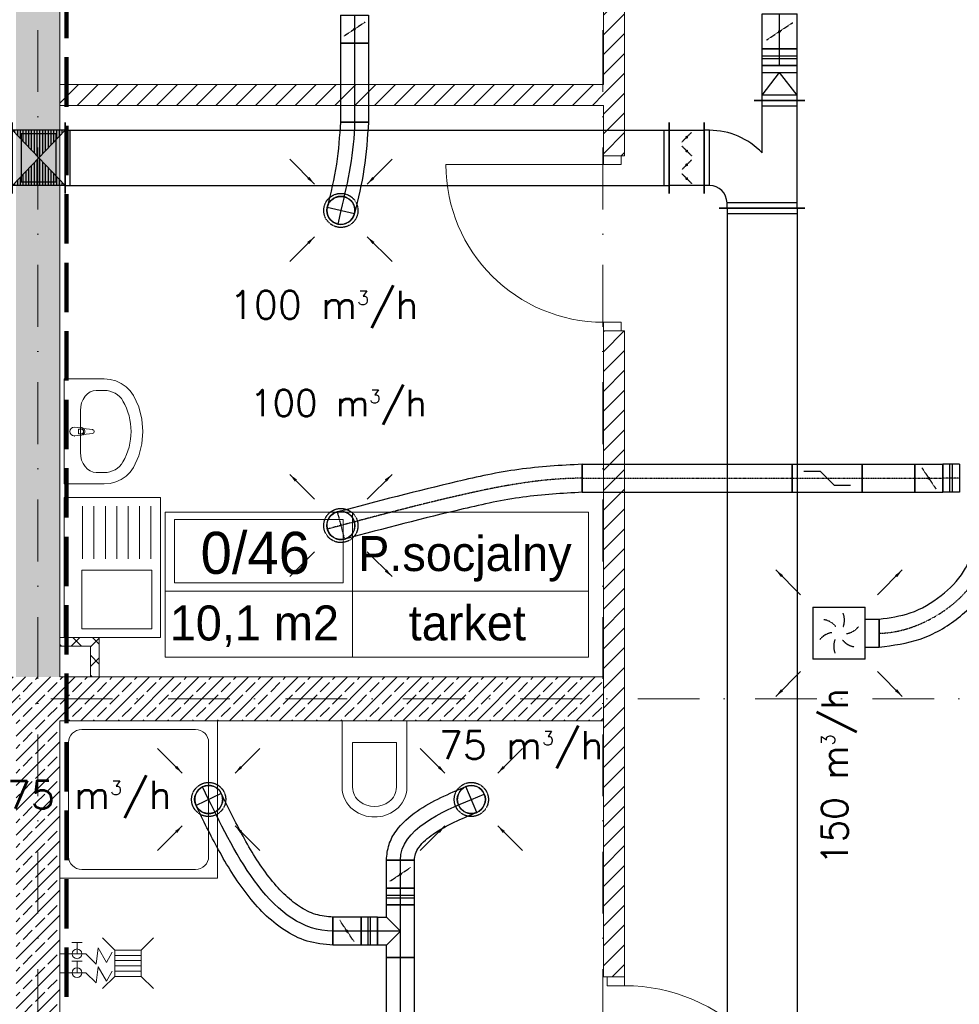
# Model space of a CAD drawing. Header units: millimetres. Extents: x -4612887 to -4536833, y -5457376 to -5415716.
# Tile 82 of 144: x -4575180 to -4569814, y -5443659 to -5438035. Entities that reach past the tile are written whole.
import ezdxf

# ---------------------------------------------------------------- set-up
doc = ezdxf.new("R2010")
doc.units = ezdxf.units.MM
doc.header["$MEASUREMENT"] = 0
for name, pattern in [('DASHDOT', [1, 0.5, -0.25, 0, -0.25]), ('DASHED', [0.75, 0.5, -0.25]), ('Krawędzie ukryte', [391.222223, 282.222223, -109]), ('Kropki i Kreski', [670.277762, 352.777767, -176.388884, 0, -141.111112])]:
    doc.linetypes.add(name, pattern=pattern)
doc.layers.get('0').update_dxf_attribs({"color": 8, "lineweight": 18})
for name, color, linetype, lineweight in [('FLUID-N1', 7, 'Continuous', 30), ('FLUID-N1-150-ARRGR', 7, 'Continuous', 25), ('FLUID-W1', 7, 'Continuous', 30), ('FLUID-W1-160-ARRGR', 7, 'Continuous', 25), ('FLUID-W1B', 7, 'Continuous', 30), ('FLUID-WT1', 7, 'Continuous', 30), ('FLUID-WT1-160-ARRGR', 7, 'Continuous', 25), ('Linia', 8, 'Continuous', 18), ('Osie', 8, 'Continuous', 18), ('Strefy', 8, 'Continuous', 18), ('TECHNOLOGIA', 8, 'Continuous', 18), ('Ściany obudowa', 8, 'Continuous', 18), ('Ściany wewnętrzne', 7, 'Continuous', 18)]:
    doc.layers.add(name, color=color, linetype=linetype, lineweight=lineweight)
for name, color, linetype in [('FLUID-N1-SYM', 7, 'Continuous'), ('FLUID-w1-SYM', 7, 'Continuous'), ('FLUID-W1B-SYM', 7, 'Continuous'), ('FLUID-WT1-SYM', 7, 'Continuous')]:
    doc.layers.add(name, color=color, linetype=linetype)
doc.styles.add('FDBES', font='simplex.shx')
doc.styles.add('GENERATED_STYLE_3', font='txt')
doc.styles.add('GENERATED_STYLE_4', font='txt')
doc.linetypes.add('ZIGZAG', pattern='A,0.0001,-0.2,[131,ltypeshp.shx,S=0.2,R=0,X=-0.2,Y=0],-0.4,[131,ltypeshp.shx,S=0.2,R=180,X=0.2,Y=0],-0.2', length=0.8001)
doc.dimstyles.new('FDBES', dxfattribs={"dimscale": 50, "dimtxt": 4, "dimasz": 2.5, "dimexe": 0.8, "dimexo": 2, "dimgap": 1, "dimtad": 1, "dimdsep": 46, "dimtxsty": 'FDBES', "dimcen": 2.5, "dimclrd": 4, "dimclre": 5, "dimadec": 0, "dimazin": 0, "dimtfac": 1, "dimtmove": 0, "dimatfit": 3, "dimfxl": 1, "dimarcsym": 0})
pattern_1 = [(45, (-4559356.9, -5416807.61), (-56.56854, 56.56854), [])]
pattern_2 = [(45, (-4559356.9, -5416807.61), (-70.71068, 70.71068), []), (45, (-4559392.25, -5416772.26), (-70.71068, 70.71068), [75, -25])]
pattern_3 = [(45, (-4559356.9, -5416807.61), (-56.56854, 56.56854), []), (135, (-4559356.9, -5416807.61), (56.56854, 56.56854), [])]

# ---------------------------------------------------------------- blocks, each defined once
blk = doc.blocks.new('*U665')
at = {"color": 7, "linetype": 'DASHED'}
blk.add_circle((0, 0), 97.5, dxfattribs=at)
at = {"color": 0, "linetype": 'ByBlock', "lineweight": -2}
blk.add_circle((0, 0), 80, dxfattribs=at)
blk = doc.blocks.new('*U664')
at = {"color": 7, "linetype": 'DASHED'}
blk.add_circle((0, 0), 97.5, dxfattribs=at)
at = {"color": 0, "linetype": 'ByBlock', "lineweight": -2}
blk.add_circle((0, 0), 80, dxfattribs=at)
blk = doc.blocks.new('*U655')
at = {"color": 222, "linetype": 'Continuous', "lineweight": -2}
for p, q in [((-1000, -80), (-1000, 80)), ((1000, 80), (1000, -80))]:
    blk.add_line(p, q, dxfattribs=at)
at = {"color": 0, "linetype": 'ByBlock', "lineweight": -2}
for p, q in [((-1000, 80), (1000, 80)), ((-1000, -80), (1000, -80))]:
    blk.add_line(p, q, dxfattribs=at)
at = {"layer": 'FLUID-WT1-SYM', "color": 7, "linetype": 'Continuous'}
blk.add_line((-1000, 0), (1000, 0), dxfattribs=at)
blk = doc.blocks.new('*U663')
at = {"color": 222, "linetype": 'Continuous', "lineweight": -2}
for p, q in [((-80, 130), (80, 130)), ((-150, -80), (-150, 80)), ((150, 80), (150, -80))]:
    blk.add_line(p, q, dxfattribs=at)
at = {"color": 0, "linetype": 'ByBlock', "lineweight": -2}
for p, q in [((-80, 80), (-80, 130)), ((80, 130), (80, 80)), ((-150, 80), (-80, 80)), ((80, 80), (150, 80)), ((-150, -80), (150, -80))]:
    blk.add_line(p, q, dxfattribs=at)
at = {"color": 7, "linetype": 'Continuous'}
for p, q in [((0, 0), (-80, 80)), ((80, 80), (0, 0))]:
    blk.add_line(p, q, dxfattribs=at)
at = {"layer": 'FLUID-WT1-SYM', "color": 7, "linetype": 'Continuous'}
for p, q in [((0, 0), (0, 130)), ((-150, 0), (150, 0))]:
    blk.add_line(p, q, dxfattribs=at)
blk = doc.blocks.new('*U662')
at = {"color": 222, "linetype": 'Continuous', "lineweight": -2}
for p, q in [((-80, -80), (-80, 80)), ((80, 80), (80, -80))]:
    blk.add_line(p, q, dxfattribs=at)
at = {"color": 0, "linetype": 'ByBlock', "lineweight": -2}
for p, q in [((-80, 80), (80, 80)), ((-80, -80), (80, -80))]:
    blk.add_line(p, q, dxfattribs=at)
at = {"color": 7, "linetype": 'DASHED'}
blk.add_line((-40, 60), (40, -60), dxfattribs=at)
at = {"color": 7, "linetype": 'Continuous'}
blk.add_lwpolyline([(-4, 0, 8, 8, 1), (4, 0, 8, 8, 1)], format="xyseb", close=True, dxfattribs=at)
at = {"layer": 'FLUID-WT1-SYM', "color": 7, "linetype": 'Continuous'}
blk.add_line((-80, 0), (80, 0), dxfattribs=at)
blk = doc.blocks.new('*U661')
at = {"color": 222, "linetype": 'Continuous', "lineweight": -2}
for p, q in [((-47.5, -80), (-47.5, 80)), ((47.5, 80), (47.5, -80))]:
    blk.add_line(p, q, dxfattribs=at)
at = {"color": 0, "linetype": 'ByBlock', "lineweight": -2}
for p, q in [((-47.5, 80), (47.5, 80)), ((-47.5, -80), (47.5, -80))]:
    blk.add_line(p, q, dxfattribs=at)
at = {"color": 7, "linetype": 'Continuous'}
for p, q in [((-7.5, 80), (-7.5, -80)), ((7.5, 80), (7.5, -80))]:
    blk.add_line(p, q, dxfattribs=at)
at = {"layer": 'FLUID-WT1-SYM', "color": 7, "linetype": 'Continuous'}
blk.add_line((-47.5, 0), (47.5, 0), dxfattribs=at)
blk = doc.blocks.new('*U660')
at = {"color": 222, "linetype": 'Continuous', "lineweight": -2}
for p, q in [((-80, -80), (-80, 80)), ((80, 80), (80, -80))]:
    blk.add_line(p, q, dxfattribs=at)
at = {"color": 0, "linetype": 'ByBlock', "lineweight": -2}
for p, q in [((-80, 80), (80, 80)), ((-80, -80), (80, -80))]:
    blk.add_line(p, q, dxfattribs=at)
at = {"color": 7, "linetype": 'DASHED'}
blk.add_line((-40, 60), (40, -60), dxfattribs=at)
at = {"color": 7, "linetype": 'Continuous'}
blk.add_lwpolyline([(-4, 0, 8, 8, 1), (4, 0, 8, 8, 1)], format="xyseb", close=True, dxfattribs=at)
at = {"layer": 'FLUID-WT1-SYM', "color": 7, "linetype": 'Continuous'}
blk.add_line((-80, 0), (80, 0), dxfattribs=at)
blk = doc.blocks.new('*U659')
at = {"color": 222, "linetype": 'Continuous', "lineweight": -2}
for p, q in [((-47.5, -80), (-47.5, 80)), ((47.5, 80), (47.5, -80))]:
    blk.add_line(p, q, dxfattribs=at)
at = {"color": 0, "linetype": 'ByBlock', "lineweight": -2}
for p, q in [((-47.5, 80), (47.5, 80)), ((-47.5, -80), (47.5, -80))]:
    blk.add_line(p, q, dxfattribs=at)
at = {"color": 7, "linetype": 'Continuous'}
for p, q in [((-7.5, 80), (-7.5, -80)), ((7.5, 80), (7.5, -80))]:
    blk.add_line(p, q, dxfattribs=at)
at = {"layer": 'FLUID-WT1-SYM', "color": 7, "linetype": 'Continuous'}
blk.add_line((-47.5, 0), (47.5, 0), dxfattribs=at)
blk = doc.blocks.new('*U658')
at = {"color": 222, "linetype": 'Continuous', "lineweight": -2}
blk.add_line((-325, -347), (-485, -347), dxfattribs=at)
at = {"color": 7, "linetype": 'DASHED', "lineweight": -2}
blk.add_arc((0, 0), 80, 112.6767, 292.6767, dxfattribs=at)
at = {"color": 0, "linetype": 'ByBlock', "lineweight": -2}
blk.add_arc((0, 0), 80, 292.6767, 112.6767, dxfattribs=at)
at = {"color": 222, "linetype": 'ZIGZAG', "lineweight": -2, "ltscale": 50}
for points in [[(-485, -347), (-469.9, -257.6), (-430.1, -181.2), (-309.6, -66.8), (-30.8, 73.8)], [(-325, -347), (-318.8, -310.1), (-299.5, -273.7), (-218.4, -198.3), (30.8, -73.8)]]:
    blk.add_spline(points, degree=3, dxfattribs=at)
at = {"layer": 'FLUID-WT1-SYM', "color": 7, "linetype": 'Continuous'}
for p, q in [((30.8, -73.8), (-30.8, 73.8)), ((0, 0), (73.8, 30.8))]:
    blk.add_line(p, q, dxfattribs=at)
at = {"layer": 'FLUID-WT1-SYM', "color": 7, "linetype": 'Continuous', "start_tangent": (0, 1), "end_tangent": (0.922695, 0.385532)}
blk.add_spline([(-405, -347), (0, 0)], degree=3, dxfattribs=at)
blk = doc.blocks.new('*U657')
at = {"color": 222, "linetype": 'Continuous', "lineweight": -2}
blk.add_line((710, -672), (710, -832), dxfattribs=at)
at = {"color": 0, "linetype": 'ByBlock', "lineweight": -2}
blk.add_arc((0, 0), 80, 25.9069, 205.9069, dxfattribs=at)
at = {"color": 7, "linetype": 'DASHED', "lineweight": -2}
blk.add_arc((0, 0), 80, 205.9069, 25.9069, dxfattribs=at)
at = {"color": 222, "linetype": 'ZIGZAG', "lineweight": -2, "ltscale": 50}
for points in [[(710, -672), (611.4, -656.3), (518.5, -611.1), (429.5, -538.6), (345.5, -443.3), (196.1, -209.8), (72, 35)], [(710, -832), (562, -808.5), (431.1, -745.1), (317.6, -653), (219, -541.3), (55.9, -286.8), (-72, -35)]]:
    blk.add_spline(points, degree=3, dxfattribs=at)
at = {"layer": 'FLUID-WT1-SYM', "color": 7, "linetype": 'Continuous'}
for p, q in [((0, 0), (-35, 72)), ((72, 35), (-72, -35))]:
    blk.add_line(p, q, dxfattribs=at)
at = {"layer": 'FLUID-WT1-SYM', "color": 7, "linetype": 'Continuous', "start_tangent": (-1, 0), "end_tangent": (-0.436911, 0.899505)}
blk.add_spline([(710, -752), (0, 0)], degree=3, dxfattribs=at)
blk = doc.blocks.new('*U852')
at = {"color": 7, "linetype": 'DASHED'}
blk.add_circle((0, 0), 97.5, dxfattribs=at)
at = {"color": 0, "linetype": 'ByBlock', "lineweight": -2}
blk.add_circle((0, 0), 80, dxfattribs=at)
blk = doc.blocks.new('*U395')
at = {"color": 7, "linetype": 'DASHED'}
blk.add_circle((0, 0), 97.5, dxfattribs=at)
at = {"color": 0, "linetype": 'ByBlock', "lineweight": -2}
blk.add_circle((0, 0), 80, dxfattribs=at)
blk = doc.blocks.new('*U848')
at = {"color": 0, "linetype": 'ByBlock', "lineweight": -2}
for p, q in [((-149, -149), (-149, 149)), ((149, 149), (-149, 149)), ((149, 149), (149, -149)), ((-149, -149), (149, -149)), ((-80, -149), (-80, -229)), ((80, -149), (80, -229))]:
    blk.add_line(p, q, dxfattribs=at)
at = {"color": 162, "linetype": 'Continuous', "lineweight": -2}
blk.add_line((80, -229), (-80, -229), dxfattribs=at)
at = {"color": 7, "linetype": 'DASHED'}
for centre, start, end in [((-101.8, 27.3), 8.1986, 51.8014), ((-27.3, 101.8), 308.1986, 351.8014), ((-74.5, -74.5), 68.1986, 111.8014), ((27.3, -101.8), 128.1986, 171.8014), ((101.8, -27.3), 188.1986, 231.8014), ((74.5, 74.5), 248.1986, 291.8014)]:
    blk.add_arc(centre, 105.4, start, end, dxfattribs=at)
blk = doc.blocks.new('*U431')
at = {"color": 26, "linetype": 'Continuous', "lineweight": -2}
for p, q in [((-307.5, 20), (-307.5, 310)), ((307.5, 310), (307.5, -180)), ((222.5, -265), (-182.5, -265))]:
    blk.add_line(p, q, dxfattribs=at)
at = {"color": 0, "linetype": 'ByBlock', "lineweight": -2}
for p, q in [((307.5, 265), (-307.5, 265)), ((-9.2, 65), (-307.5, 65)), ((307.5, -135), (277.5, -135)), ((-137.5, -235), (-137.5, -265)), ((177.5, -235), (177.5, -265))]:
    blk.add_line(p, q, dxfattribs=at)
at = {"color": 7, "linetype": 'Continuous'}
for p, q in [((-277.5, 65), (-277.5, 265)), ((277.5, 265), (277.5, -135)), ((177.5, -235), (-137.5, -235))]:
    blk.add_line(p, q, dxfattribs=at)
at = {"color": 0, "linetype": 'ByBlock', "lineweight": -2}
for radius, start in [(415, 133.7063), (100, 90)]:
    blk.add_arc((277.5, -235), radius, start, 180, dxfattribs=at)
blk = doc.blocks.new('*U432')
at = {"color": 26, "linetype": 'Continuous', "lineweight": -2}
for p, q in [((-100, -202.5), (-100, 202.5)), ((100, 202.5), (100, -202.5))]:
    blk.add_line(p, q, dxfattribs=at)
at = {"color": 0, "linetype": 'ByBlock', "lineweight": -2}
for p, q in [((-100, 157.5), (100, 157.5)), ((100, -157.5), (-100, -157.5))]:
    blk.add_line(p, q, dxfattribs=at)
at = {"color": 7, "linetype": 'DASHED'}
for p, q in [((0, 118.1), (-27.8, 146)), ((0, 118.1), (27.8, 90.3)), ((0, 39.4), (27.8, 67.2)), ((0, 39.4), (-27.8, 11.5)), ((0, -39.4), (-27.8, -11.5)), ((0, -39.4), (27.8, -67.2)), ((0, -118.1), (27.8, -90.3)), ((0, -118.1), (-27.8, -146))]:
    blk.add_line(p, q, dxfattribs=at)
at = {"color": 7, "linetype": 'Continuous'}
for points in [[(-4, 118.1, 8, 8, 1), (4, 118.1, 8, 8, 1)], [(-4, 39.4, 8, 8, 1), (4, 39.4, 8, 8, 1)], [(-4, -39.4, 8, 8, 1), (4, -39.4, 8, 8, 1)], [(-4, -118.1, 8, 8, 1), (4, -118.1, 8, 8, 1)]]:
    blk.add_lwpolyline(points, format="xyseb", close=True, dxfattribs=at)
blk = doc.blocks.new('*U433')
at = {"color": 26, "linetype": 'Continuous', "lineweight": -2}
for p, q in [((-100, -145), (-100, 145)), ((100, 100), (100, -100))]:
    blk.add_line(p, q, dxfattribs=at)
at = {"color": 0, "linetype": 'ByBlock', "lineweight": -2}
for p, q in [((-100, 100), (-70, 100)), ((-70, 100), (60, 100)), ((60, 100), (100, 100)), ((-100, -100), (-70, -100)), ((-70, -100), (60, -100)), ((60, -100), (100, -100))]:
    blk.add_line(p, q, dxfattribs=at)
at = {"color": 7, "linetype": 'Continuous'}
for p, q in [((-70, -100), (-70, 100)), ((-70, 100), (60, 0)), ((60, 100), (60, -100)), ((-70, -100), (60, 0))]:
    blk.add_line(p, q, dxfattribs=at)
blk = doc.blocks.new('*U434')
at = {"color": 26, "linetype": 'Continuous', "lineweight": -2}
for p, q in [((-100, -100), (-100, 100)), ((100, 100), (100, -100))]:
    blk.add_line(p, q, dxfattribs=at)
at = {"color": 0, "linetype": 'ByBlock', "lineweight": -2}
for p, q in [((-100, 100), (100, 100)), ((-100, -100), (100, -100))]:
    blk.add_line(p, q, dxfattribs=at)
at = {"color": 7, "linetype": 'DASHED'}
blk.add_line((-50, 75), (50, -75), dxfattribs=at)
at = {"color": 7, "linetype": 'Continuous'}
blk.add_lwpolyline([(-4, 0, 8, 8, 1), (4, 0, 8, 8, 1)], format="xyseb", close=True, dxfattribs=at)
at = {"layer": 'FLUID-W1B-SYM', "color": 7, "linetype": 'Continuous'}
blk.add_line((-100, 0), (100, 0), dxfattribs=at)
blk = doc.blocks.new('*U435')
at = {"color": 26, "linetype": 'Continuous', "lineweight": -2}
for p, q in [((-47.5, -100), (-47.5, 100)), ((47.5, 100), (47.5, -100))]:
    blk.add_line(p, q, dxfattribs=at)
at = {"color": 0, "linetype": 'ByBlock', "lineweight": -2}
for p, q in [((-47.5, 100), (47.5, 100)), ((-47.5, -100), (47.5, -100))]:
    blk.add_line(p, q, dxfattribs=at)
at = {"color": 7, "linetype": 'Continuous'}
for p, q in [((-7.5, 100), (-7.5, -100)), ((7.5, 100), (7.5, -100))]:
    blk.add_line(p, q, dxfattribs=at)
at = {"layer": 'FLUID-W1B-SYM', "color": 7, "linetype": 'Continuous'}
blk.add_line((-47.5, 0), (47.5, 0), dxfattribs=at)
blk = doc.blocks.new('*U447')
at = {"color": 26, "linetype": 'Continuous', "lineweight": -2}
for p, q in [((-3864.5, -245), (-3864.5, 245)), ((3864.5, 245), (3864.5, -245))]:
    blk.add_line(p, q, dxfattribs=at)
at = {"color": 0, "linetype": 'ByBlock', "lineweight": -2}
for p, q in [((-3864.5, 200), (3864.5, 200)), ((-3864.5, -200), (3864.5, -200))]:
    blk.add_line(p, q, dxfattribs=at)
at = {"color": 7, "linetype": 'Continuous'}
for p, q in [((-3834.5, -200), (-3834.5, 200)), ((3834.5, 200), (3834.5, -200))]:
    blk.add_line(p, q, dxfattribs=at)
blk = doc.blocks.new('*U1106')
at = {"color": 162, "linetype": 'Continuous', "lineweight": -2}
for p, q in [((-80, -80), (-80, 80)), ((80, 80), (80, -80))]:
    blk.add_line(p, q, dxfattribs=at)
at = {"color": 0, "linetype": 'ByBlock', "lineweight": -2}
for p, q in [((-80, 80), (80, 80)), ((-80, -80), (80, -80))]:
    blk.add_line(p, q, dxfattribs=at)
at = {"color": 7, "linetype": 'DASHED'}
blk.add_line((-40, 60), (40, -60), dxfattribs=at)
at = {"color": 7, "linetype": 'Continuous'}
blk.add_lwpolyline([(-4, 0, 8, 8, 1), (4, 0, 8, 8, 1)], format="xyseb", close=True, dxfattribs=at)
at = {"layer": 'FLUID-N1-SYM', "color": 7, "linetype": 'DASHDOT'}
blk.add_line((-80, 0), (80, 0), dxfattribs=at)
blk = doc.blocks.new('*U1107')
at = {"color": 162, "linetype": 'Continuous', "lineweight": -2}
for p, q in [((-47.5, -80), (-47.5, 80)), ((47.5, 80), (47.5, -80))]:
    blk.add_line(p, q, dxfattribs=at)
at = {"color": 0, "linetype": 'ByBlock', "lineweight": -2}
for p, q in [((-47.5, 80), (47.5, 80)), ((-47.5, -80), (47.5, -80))]:
    blk.add_line(p, q, dxfattribs=at)
at = {"color": 7, "linetype": 'Continuous'}
for p, q in [((-7.5, 80), (-7.5, -80)), ((7.5, 80), (7.5, -80))]:
    blk.add_line(p, q, dxfattribs=at)
at = {"layer": 'FLUID-N1-SYM', "color": 7, "linetype": 'DASHDOT'}
blk.add_line((-47.5, 0), (47.5, 0), dxfattribs=at)
blk = doc.blocks.new('*U1108')
at = {"color": 162, "linetype": 'Continuous', "lineweight": -2}
for p, q in [((-150, -80), (-150, 80)), ((150, 80), (150, -80))]:
    blk.add_line(p, q, dxfattribs=at)
at = {"color": 0, "linetype": 'ByBlock', "lineweight": -2}
for p, q in [((-150, 80), (150, 80)), ((-150, -80), (150, -80))]:
    blk.add_line(p, q, dxfattribs=at)
at = {"layer": 'FLUID-N1-SYM', "color": 7, "linetype": 'DASHDOT'}
blk.add_line((-150, 0), (150, 0), dxfattribs=at)
blk = doc.blocks.new('*U1109')
at = {"color": 162, "linetype": 'Continuous', "lineweight": -2}
for p, q in [((-600, -80), (-600, 80)), ((600, 80), (600, -80))]:
    blk.add_line(p, q, dxfattribs=at)
at = {"color": 0, "linetype": 'ByBlock', "lineweight": -2}
for p, q in [((-600, 80), (600, 80)), ((-600, -80), (600, -80))]:
    blk.add_line(p, q, dxfattribs=at)
at = {"layer": 'FLUID-N1-SYM', "color": 7, "linetype": 'DASHDOT'}
blk.add_line((-600, 0), (600, 0), dxfattribs=at)
blk = doc.blocks.new('*U1117')
at = {"color": 162, "linetype": 'Continuous', "lineweight": -2}
for p, q in [((-200, -80), (-200, 80)), ((200, 80), (200, -80))]:
    blk.add_line(p, q, dxfattribs=at)
at = {"color": 0, "linetype": 'ByBlock', "lineweight": -2}
for p, q in [((200, 80), (-200, 80)), ((200, -80), (-200, -80))]:
    blk.add_line(p, q, dxfattribs=at)
at = {"color": 7, "linetype": 'Continuous'}
for p, q in [((-40, 40), (-133.3, 40)), ((40, -40), (-40, 40)), ((133.3, -40), (40, -40))]:
    blk.add_line(p, q, dxfattribs=at)
at = {"layer": 'FLUID-N1-SYM', "color": 7, "linetype": 'DASHDOT'}
blk.add_line((200, 0), (-200, 0), dxfattribs=at)
blk = doc.blocks.new('*U1118')
at = {"color": 162, "linetype": 'Continuous', "lineweight": -2}
for p, q in [((-80, 0), (80, 0)), ((-608.5, -580), (-608.5, -420))]:
    blk.add_line(p, q, dxfattribs=at)
at = {"color": 162, "linetype": 'ZIGZAG', "lineweight": -2, "ltscale": 50}
for points in [[(-608.5, -420), (-431.1, -384), (-254.7, -285.1), (-126.2, -146.9), (-91.7, -72.8), (-80, 0)], [(-608.5, -580), (-374.2, -533.6), (-156.9, -411.8), (9.9, -230.9), (60.9, -120.9), (80, 0)]]:
    blk.add_spline(points, degree=3, dxfattribs=at)
at = {"layer": 'FLUID-N1-SYM', "color": 7, "linetype": 'DASHDOT', "start_tangent": (1, 0), "end_tangent": (0, 1)}
blk.add_spline([(-608.5, -500), (0, 0)], degree=3, dxfattribs=at)
blk = doc.blocks.new('*U1119')
at = {"color": 162, "linetype": 'Continuous', "lineweight": -2}
blk.add_line((177.1, -696), (17.1, -696), dxfattribs=at)
at = {"color": 0, "linetype": 'ByBlock', "lineweight": -2}
blk.add_arc((-172.9, 681.5), 80, 14.9154, 194.9154, dxfattribs=at)
at = {"color": 7, "linetype": 'DASHED', "lineweight": -2}
blk.add_arc((-172.9, 681.5), 80, 194.9154, 14.9154, dxfattribs=at)
at = {"color": 162, "linetype": 'ZIGZAG', "lineweight": -2, "ltscale": 50}
for points in [[(177.1, -696), (147.3, -333.9), (77.9, 18), (-95.6, 702.1)], [(17.1, -696), (-10.9, -358.1), (-78, -17.7), (-250.2, 660.9)]]:
    blk.add_spline(points, degree=3, dxfattribs=at)
at = {"layer": 'FLUID-N1-SYM', "color": 7, "linetype": 'DASHDOT'}
for p, q in [((-172.9, 681.5), (-193.5, 758.8)), ((-95.6, 702.1), (-250.2, 660.9))]:
    blk.add_line(p, q, dxfattribs=at)
at = {"layer": 'FLUID-N1-SYM', "color": 7, "linetype": 'DASHDOT', "start_tangent": (0, 1), "end_tangent": (-0.257393, 0.966307)}
blk.add_spline([(97.1, -696), (0, 0), (-172.9, 681.5)], degree=3, dxfattribs=at)
blk = doc.blocks.new('*U398')
at = {"color": 32, "linetype": 'Continuous', "lineweight": -2}
for p, q in [((-80, -80), (-80, 80)), ((80, 80), (80, -80))]:
    blk.add_line(p, q, dxfattribs=at)
at = {"color": 0, "linetype": 'ByBlock', "lineweight": -2}
for p, q in [((-80, 80), (80, 80)), ((-80, -80), (80, -80))]:
    blk.add_line(p, q, dxfattribs=at)
at = {"color": 7, "linetype": 'DASHED'}
blk.add_line((-40, 60), (40, -60), dxfattribs=at)
at = {"color": 7, "linetype": 'Continuous'}
blk.add_lwpolyline([(-4, 0, 8, 8, 1), (4, 0, 8, 8, 1)], format="xyseb", close=True, dxfattribs=at)
at = {"layer": 'FLUID-w1-SYM', "color": 7, "linetype": 'Continuous'}
blk.add_line((-80, 0), (80, 0), dxfattribs=at)
blk = doc.blocks.new('*U400')
at = {"color": 32, "linetype": 'Continuous', "lineweight": -2}
for p, q in [((-225, -80), (-225, 80)), ((225, 80), (225, -80))]:
    blk.add_line(p, q, dxfattribs=at)
at = {"color": 0, "linetype": 'ByBlock', "lineweight": -2}
for p, q in [((-225, 80), (225, 80)), ((-225, -80), (225, -80))]:
    blk.add_line(p, q, dxfattribs=at)
at = {"layer": 'FLUID-w1-SYM', "color": 7, "linetype": 'Continuous'}
blk.add_line((-225, 0), (225, 0), dxfattribs=at)
blk = doc.blocks.new('*U401')
at = {"color": 32, "linetype": 'Continuous', "lineweight": -2}
blk.add_line((-2.5, 505), (157.5, 505), dxfattribs=at)
at = {"color": 7, "linetype": 'DASHED', "lineweight": -2}
blk.add_arc((0, 0), 80, 346.9627, 166.9627, dxfattribs=at)
at = {"color": 0, "linetype": 'ByBlock', "lineweight": -2}
blk.add_arc((0, 0), 80, 166.9627, 346.9627, dxfattribs=at)
at = {"color": 32, "linetype": 'ZIGZAG', "lineweight": -2, "ltscale": 50}
for points in [[(-2.5, 505), (-25.7, 264.5), (-77.9, 18)], [(157.5, 505), (132, 237.2), (77.9, -18)]]:
    blk.add_spline(points, degree=3, dxfattribs=at)
at = {"layer": 'FLUID-w1-SYM', "color": 7, "linetype": 'Continuous'}
for p, q in [((-77.9, 18), (77.9, -18)), ((0, 0), (-18, -77.9))]:
    blk.add_line(p, q, dxfattribs=at)
at = {"layer": 'FLUID-w1-SYM', "color": 7, "linetype": 'Continuous', "start_tangent": (0, -1), "end_tangent": (-0.225585, -0.974223)}
blk.add_spline([(77.5, 505), (0, 0)], degree=3, dxfattribs=at)
blk = doc.blocks.new('*U464')
at = {"linetype": 'Continuous'}
h = blk.add_hatch(dxfattribs=at)
h.set_pattern_fill('LINE', scale=127, angle=90, style=0)
h.paths.add_polyline_path([(-150, 157.5), (150, 157.5), (-150, -157.5), (150, -157.5)])
at = {"color": 26, "linetype": 'Continuous', "lineweight": -2}
for p, q in [((-150, -202.5), (-150, 202.5)), ((150, 202.5), (150, -202.5))]:
    blk.add_line(p, q, dxfattribs=at)
at = {"color": 0, "linetype": 'ByBlock', "lineweight": -2}
for p, q in [((-150, 157.5), (150, 157.5)), ((-150, -157.5), (150, -157.5))]:
    blk.add_line(p, q, dxfattribs=at)
at = {"color": 7, "linetype": 'Continuous'}
for p, q in [((-150, 157.5), (150, -157.5)), ((-150, -157.5), (150, 157.5))]:
    blk.add_line(p, q, dxfattribs=at)
at = {"color": 7, "linetype": 'DASHED'}
for p, q in [((-100, 137.5), (-100, -137.5)), ((100, 137.5), (-100, 137.5)), ((100, -137.5), (100, 137.5)), ((-100, -137.5), (100, -137.5))]:
    blk.add_line(p, q, dxfattribs=at)
blk = doc.blocks.new('*U466')
at = {"color": 26, "linetype": 'Continuous', "lineweight": -2}
for p, q in [((-1725, -202.5), (-1725, 202.5)), ((1725, 202.5), (1725, -202.5))]:
    blk.add_line(p, q, dxfattribs=at)
at = {"color": 0, "linetype": 'ByBlock', "lineweight": -2}
for p, q in [((-1725, 157.5), (1725, 157.5)), ((-1725, -157.5), (1725, -157.5))]:
    blk.add_line(p, q, dxfattribs=at)
at = {"color": 7, "linetype": 'Continuous'}
for p, q in [((-1695, -157.5), (-1695, 157.5)), ((1695, 157.5), (1695, -157.5))]:
    blk.add_line(p, q, dxfattribs=at)

msp = doc.modelspace()

# ---------------------------------------------------------------- hatches: boundary and pattern name
at = {"layer": 'Ściany obudowa', "linetype": 'Continuous'}
h = msp.add_hatch(dxfattribs=at)
h.set_pattern_fill('BLOCZKI_BETONOWE', color=8, style=0, pattern_type=2)
h.set_pattern_definition(pattern_3)
h.paths.add_polyline_path([(-4574950.7, -5441614.1), (-4574775.7, -5441614.1), (-4574725.7, -5441564.1), (-4574950.7, -5441564.1)])
h = msp.add_hatch(dxfattribs=at)
h.set_pattern_fill('BLOCZKI_BETONOWE', color=8, style=0, pattern_type=2)
h.set_pattern_definition(pattern_3)
h.paths.add_polyline_path([(-4574775.7, -5441614.1), (-4574775.7, -5441789.1), (-4574725.7, -5441789.1), (-4574725.7, -5441564.1)])
at = {"layer": 'Ściany wewnętrzne', "linetype": 'Continuous'}
h = msp.add_hatch(dxfattribs=at)
h.set_pattern_fill('BETON_ZBROJONY', color=8, style=0, pattern_type=2)
h.set_pattern_definition(pattern_2)
h.paths.add_polyline_path([(-4574950.7, -5441789.1), (-4574950.7, -5430039.1), (-4575200.7, -5430039.1), (-4575200.7, -5441789.1)])
h = msp.add_hatch(dxfattribs=at)
h.set_pattern_fill('BLOCZKI_CERAMICZNE', color=8, style=0, pattern_type=2)
h.set_pattern_definition(pattern_1)
h.paths.add_polyline_path([(-4571845.7, -5438812.7), (-4571745.7, -5438812.7), (-4571725.7, -5438812.7), (-4571725.7, -5437982.1), (-4571745.7, -5437982.1), (-4571845.7, -5437982.1)])
h = msp.add_hatch(dxfattribs=at)
h.set_pattern_fill('BLOCZKI_CERAMICZNE', color=8, style=0, pattern_type=2)
h.set_pattern_definition(pattern_1)
h.paths.add_polyline_path([(-4574950.7, -5438524.1), (-4571845.7, -5438524.1), (-4571845.7, -5438404.1), (-4574950.7, -5438404.1)])
h = msp.add_hatch(dxfattribs=at)
h.set_pattern_fill('BLOCZKI_CERAMICZNE', color=8, style=0, pattern_type=2)
h.set_pattern_definition(pattern_1)
h.paths.add_polyline_path([(-4571845.7, -5439812.7), (-4571845.7, -5443503.1), (-4571825.7, -5443503.1), (-4571725.7, -5443503.1), (-4571725.7, -5439812.7), (-4571745.7, -5439812.7)])
h = msp.add_hatch(dxfattribs=at)
h.set_pattern_fill('BETON_ZBROJONY', color=8, style=0, pattern_type=2)
h.set_pattern_definition(pattern_2)
h.paths.add_polyline_path([(-4575375.7, -5441789.1), (-4575375.7, -5441939.1), (-4575375.7, -5442039.1), (-4571845.7, -5442039.1), (-4571845.7, -5441789.1)])
h = msp.add_hatch(dxfattribs=at)
h.set_pattern_fill('BETON_ZBROJONY', color=8, style=0, pattern_type=2)
h.set_pattern_definition(pattern_2)
h.paths.add_polyline_path([(-4574950.7, -5442039.1), (-4575200.7, -5442039.1), (-4575200.7, -5445586.9), (-4575050.7, -5445586.9), (-4574950.7, -5445586.9)])

# ---------------------------------------------------------------- linework, layer by layer
at = {"layer": 'Linia', "color": 8, "linetype": 'Krawędzie ukryte', "lineweight": 100}
msp.add_line((-4574912, -5453789.1), (-4574912, -5430105.7), dxfattribs=at)
at = {"layer": 'Osie', "color": 8, "linetype": 'Kropki i Kreski'}
for p, q in [((-4571850.7, -5455207), (-4571850.7, -5416506)), ((-4575075.7, -5455207), (-4575075.7, -5416605.5)), ((-4551857, -5441914.1), (-4607179.5, -5441914.1))]:
    msp.add_line(p, q, dxfattribs=at)
at = {"layer": 'Strefy', "color": 8, "linetype": 'Continuous'}
for p, q in [((-4574348.4, -5440848.1), (-4571931.1, -5440848.1)), ((-4574348.4, -5441676.3), (-4574348.4, -5440848.1)), ((-4573279.1, -5440848.1), (-4573279.1, -5441676.3)), ((-4571931.1, -5440848.1), (-4571931.1, -5441676.3)), ((-4574294.9, -5440889.5), (-4573332.6, -5440889.5)), ((-4574294.9, -5441250.9), (-4574294.9, -5440889.5)), ((-4573332.6, -5440889.5), (-4573332.6, -5441250.9)), ((-4573332.6, -5441250.9), (-4574294.9, -5441250.9)), ((-4574348.4, -5441299.8), (-4571931.1, -5441299.8)), ((-4571931.1, -5441676.3), (-4574348.4, -5441676.3))]:
    msp.add_line(p, q, dxfattribs=at)
at = {"layer": 'TECHNOLOGIA', "color": 8, "linetype": 'Continuous'}
for p, q in [((-4574696.6, -5440086.9), (-4574925.7, -5440086.9)), ((-4574925.7, -5440086.9), (-4574925.7, -5440686.9)), ((-4574662.9, -5440089.8), (-4574696.6, -5440086.9)), ((-4574630.2, -5440098.4), (-4574662.9, -5440089.8)), ((-4574599.7, -5440112.4), (-4574630.2, -5440098.4)), ((-4574572.3, -5440131.4), (-4574599.7, -5440112.4)), ((-4574548.8, -5440154.7), (-4574572.3, -5440131.4)), ((-4574742.4, -5440152.1), (-4574696.6, -5440152.1)), ((-4574530.1, -5440181.7), (-4574548.8, -5440154.7)), ((-4574500.2, -5440246.9), (-4574530.1, -5440181.7)), ((-4574481.9, -5440315.9), (-4574500.2, -5440246.9)), ((-4574833.4, -5440268.1), (-4574833.4, -5440505.7)), ((-4574826.4, -5440365.9), (-4574868.4, -5440361.9)), ((-4574475.7, -5440386.9), (-4574481.9, -5440315.9)), ((-4574868.4, -5440411.9), (-4574826.4, -5440407.9)), ((-4574843.5, -5440373.3), (-4574828.6, -5440373.3)), ((-4574843.5, -5440400.5), (-4574843.5, -5440373.3)), ((-4574828.6, -5440400.5), (-4574843.5, -5440400.5)), ((-4574764, -5440375.8), (-4574816.9, -5440369.2)), ((-4574816.9, -5440404.6), (-4574764, -5440398)), ((-4574481.9, -5440457.8), (-4574475.7, -5440386.9)), ((-4574500.2, -5440526.9), (-4574481.9, -5440457.8)), ((-4574530.1, -5440592.1), (-4574500.2, -5440526.9)), ((-4574742.4, -5440621.7), (-4574696.6, -5440621.7)), ((-4574599.7, -5440661.4), (-4574572.3, -5440642.4)), ((-4574572.3, -5440642.4), (-4574548.8, -5440619)), ((-4574548.8, -5440619), (-4574530.1, -5440592.1)), ((-4574925.7, -5440686.9), (-4574696.6, -5440686.9)), ((-4574696.6, -5440686.9), (-4574662.9, -5440684)), ((-4574662.9, -5440684), (-4574630.2, -5440675.4)), ((-4574630.2, -5440675.4), (-4574599.7, -5440661.4)), ((-4574375.7, -5440764.1), (-4574925.7, -5440764.1)), ((-4574925.7, -5440764.1), (-4574925.7, -5441564.1)), ((-4574820.7, -5441114.1), (-4574820.7, -5440814.1)), ((-4574755.7, -5441114.1), (-4574755.7, -5440814.1)), ((-4574690.7, -5441114.1), (-4574690.7, -5440814.1)), ((-4574625.7, -5441114.1), (-4574625.7, -5440814.1)), ((-4574560.7, -5441114.1), (-4574560.7, -5440814.1)), ((-4574495.7, -5441114.1), (-4574495.7, -5440814.1)), ((-4574430.7, -5441114.1), (-4574430.7, -5440814.1)), ((-4574375.7, -5441564.1), (-4574375.7, -5440764.1)), ((-4574425.7, -5441179.1), (-4574825.7, -5441179.1)), ((-4574825.7, -5441179.1), (-4574825.7, -5441514.1)), ((-4574425.7, -5441514.1), (-4574425.7, -5441179.1)), ((-4574825.7, -5441514.1), (-4574425.7, -5441514.1)), ((-4574925.7, -5441564.1), (-4574375.7, -5441564.1)), ((-4574950.7, -5442039.1), (-4574950.7, -5442939.1)), ((-4574050.7, -5442039.1), (-4574950.7, -5442039.1)), ((-4574050.7, -5442939.1), (-4574050.7, -5442039.1)), ((-4573338.7, -5442419.1), (-4573338.7, -5442039.1)), ((-4573338.7, -5442039.1), (-4572968.7, -5442039.1)), ((-4572968.7, -5442419.1), (-4572968.7, -5442039.1)), ((-4574175.7, -5442089.1), (-4574825.7, -5442089.1)), ((-4574900.7, -5442164.1), (-4574900.7, -5442814.1)), ((-4574100.7, -5442814.1), (-4574100.7, -5442164.1)), ((-4573278.7, -5442419.1), (-4573278.7, -5442164.1)), ((-4573278.7, -5442164.1), (-4573028.7, -5442164.1)), ((-4573028.7, -5442164.1), (-4573028.7, -5442419.1)), ((-4574825.7, -5442889.1), (-4574175.7, -5442889.1)), ((-4574950.7, -5442939.1), (-4574050.7, -5442939.1)), ((-4574706.1, -5443279.7), (-4574636.1, -5443349.7)), ((-4574486.1, -5443349.7), (-4574416.1, -5443279.7)), ((-4574881.2, -5443305.7), (-4574823.1, -5443305.7)), ((-4574852.2, -5443370.8), (-4574852.2, -5443305.7)), ((-4574636.1, -5443379.7), (-4574486.1, -5443379.7)), ((-4574881.2, -5443413.5), (-4574823.1, -5443413.5)), ((-4574852.2, -5443478.6), (-4574852.2, -5443413.5)), ((-4574636.1, -5443409.7), (-4574486.1, -5443409.7)), ((-4574636.1, -5443439.7), (-4574486.1, -5443439.7)), ((-4574706.1, -5443569.7), (-4574636.1, -5443499.7)), ((-4574636.1, -5443469.7), (-4574486.1, -5443469.7)), ((-4574486.1, -5443499.7), (-4574416.1, -5443569.7))]:
    msp.add_line(p, q, dxfattribs=at)
at = {"layer": 'TECHNOLOGIA', "color": 8, "linetype": 'Continuous', "flags": 128}
for points in [[(-4574950.7, -5443370.8), (-4574801.6, -5443370.8), (-4574743.3, -5443429.2), (-4574731, -5443337.1), (-4574685, -5443419.9), (-4574651.2, -5443361.6)], [(-4574950.7, -5443478.6), (-4574801.6, -5443478.6), (-4574743.3, -5443536.9), (-4574731, -5443444.9), (-4574685, -5443527.7), (-4574651.2, -5443469.4)]]:
    msp.add_lwpolyline(points, dxfattribs=at)
msp.add_lwpolyline([(-4574636.1, -5443499.7), (-4574636.1, -5443349.7), (-4574486.1, -5443349.7), (-4574486.1, -5443499.7)], close=True, dxfattribs=at)
at = {"layer": 'TECHNOLOGIA', "color": 8, "linetype": 'Continuous'}
for centre in [(-4574852.2, -5443370.8), (-4574852.2, -5443478.6)]:
    msp.add_circle(centre, 27.7, dxfattribs=at)
for centre, radius, start, end in [((-4574868.4, -5440386.9), 25, 90, 270), ((-4574828.6, -5440386.9), 13.6, 270, 90), ((-4574828.3, -5440386.9), 21.1, 57.229, 84.8304), ((-4574828.3, -5440386.9), 21.1, 275.1696, 302.771), ((-4574828.3, -5440386.9), 21.1, 302.771, 57.229), ((-4574765.4, -5440386.9), 11.2, 277.1389, 82.8611), ((-4574825.7, -5442164.1), 75, 90, 180), ((-4574175.7, -5442164.1), 75, 0, 90), ((-4573176.2, -5442419.1), 162.5, 180, 233.1301), ((-4573176.2, -5442419.1), 102.5, 180, 233.1301), ((-4573131.2, -5442419.1), 102.5, 306.8699, 0), ((-4573131.2, -5442419.1), 162.5, 306.8699, 0), ((-4573153.7, -5442389.1), 140, 233.1301, 306.8699), ((-4573153.7, -5442389.1), 200, 233.134, 306.8699), ((-4574825.7, -5442814.1), 75, 180, 270), ((-4574175.7, -5442814.1), 75, 270, 0)]:
    msp.add_arc(centre, radius, start, end, dxfattribs=at)
for centre, major_axis, ratio, start_param, end_param in [((-4574742.4, -5440268.2), (0, -116.1), 0.783646, 3.141593, 4.712389), ((-4574696.6, -5440268), (121.2, 0), 0.956522, 0.496975, 1.570796), ((-4574925.7, -5440386.9), (381.8, 0), 0.956522, 5.78621, 6.78016), ((-4574742.4, -5440505.6), (0, -116.1), 0.783646, 4.712389, 6.283185), ((-4574696.6, -5440505.7), (121.2, 0), 0.956522, 4.712389, 5.78621)]:
    msp.add_ellipse(centre, major_axis=major_axis, ratio=ratio, start_param=start_param, end_param=end_param, dxfattribs=at)
for p in [(-4574868.4, -5440411.9), (-4574826.4, -5440365.9), (-4574816.9, -5440404.6), (-4574764, -5440375.8)]:
    msp.add_point(p, dxfattribs=at)
at = {"layer": 'Ściany obudowa', "color": 8, "linetype": 'Continuous', "flags": 128}
for points in [[(-4574725.7, -5441564.1), (-4574950.7, -5441564.1)], [(-4574950.7, -5441564.1), (-4574950.7, -5441614.1)], [(-4574725.7, -5441789.1), (-4574725.7, -5441564.1)], [(-4574950.7, -5441614.1), (-4574775.7, -5441614.1)], [(-4574775.7, -5441614.1), (-4574775.7, -5441789.1)], [(-4574775.7, -5441789.1), (-4574725.7, -5441789.1)]]:
    msp.add_lwpolyline(points, dxfattribs=at)
at = {"layer": 'Ściany wewnętrzne', "color": 8, "linetype": 'Continuous'}
for p, q in [((-4571845.7, -5438812.7), (-4571745.7, -5438812.7)), ((-4571845.7, -5438812.7), (-4571845.7, -5438862.7)), ((-4571745.7, -5438812.7), (-4571845.7, -5438812.7)), ((-4571845.7, -5438812.7), (-4571745.7, -5438812.7)), ((-4571745.7, -5438812.7), (-4571725.7, -5438812.7)), ((-4571745.7, -5438862.7), (-4571745.7, -5438812.7)), ((-4571845.7, -5438862.7), (-4572745.7, -5438862.7)), ((-4571845.7, -5438862.7), (-4571745.7, -5438862.7)), ((-4571745.7, -5439762.7), (-4571845.7, -5439762.7)), ((-4571845.7, -5439762.7), (-4571845.7, -5439812.7)), ((-4571745.7, -5439812.7), (-4571745.7, -5439762.7)), ((-4571845.7, -5439812.7), (-4571745.7, -5439812.7)), ((-4571845.7, -5439812.7), (-4571745.7, -5439812.7)), ((-4571845.7, -5439812.7), (-4571745.7, -5439812.7)), ((-4571745.7, -5439812.7), (-4571725.7, -5439812.7)), ((-4571825.7, -5443503.1), (-4571845.7, -5443503.1)), ((-4571725.7, -5443503.1), (-4571825.7, -5443503.1)), ((-4571825.7, -5443503.1), (-4571825.7, -5443553.1)), ((-4571725.7, -5443503.1), (-4571825.7, -5443503.1)), ((-4571725.7, -5443503.1), (-4571825.7, -5443503.1)), ((-4571725.7, -5443553.1), (-4571725.7, -5443503.1)), ((-4571825.7, -5443553.1), (-4571725.7, -5443553.1))]:
    msp.add_line(p, q, dxfattribs=at)
at = {"layer": 'Ściany wewnętrzne', "color": 8, "linetype": 'Continuous', "flags": 128}
for points in [[(-4574950.7, -5441789.1), (-4574950.7, -5432489.1)], [(-4571845.7, -5437982.1), (-4571845.7, -5438404.1)], [(-4571725.7, -5438812.7), (-4571725.7, -5437982.1)], [(-4571845.7, -5438404.1), (-4574950.7, -5438404.1)], [(-4574950.7, -5438404.1), (-4574950.7, -5438524.1)], [(-4574950.7, -5438524.1), (-4571845.7, -5438524.1)], [(-4571845.7, -5438524.1), (-4571845.7, -5438812.7)], [(-4571845.7, -5439812.7), (-4571845.7, -5443503.1)], [(-4571725.7, -5443503.1), (-4571725.7, -5439812.7)], [(-4571845.7, -5441789.1), (-4574950.7, -5441789.1)], [(-4571845.7, -5442039.1), (-4571845.7, -5441789.1)], [(-4574950.7, -5442039.1), (-4571845.7, -5442039.1)], [(-4574950.7, -5445586.9), (-4574950.7, -5442039.1)]]:
    msp.add_lwpolyline(points, dxfattribs=at)
at = {"layer": 'Ściany wewnętrzne', "color": 8, "linetype": 'Continuous'}
for centre, radius, start, end in [((-4571845.7, -5438862.7), 900, 180, 270), ((-4571725.7, -5444553.1), 1000, 0, 90)]:
    msp.add_arc(centre, radius, start, end, dxfattribs=at)

# ---------------------------------------------------------------- block references
at = {"layer": 'FLUID-N1', "color": 162, "linetype": 'Continuous'}
for name, p, rotation in [('*U1119', (-4572664.2, -5440751.2), 90), ('*U1117', (-4570568.2, -5440654.1), 180), ('*U1107', (-4569860.7, -5440654.1, 0), 180), ('*U848', (-4570500.7, -5441539.1), 90)]:
    msp.add_blockref(name, p, dxfattribs=dict(at, rotation=rotation))
for name, p in [('*U1109', (-4571368.2, -5440654.1, 0)), ('*U1108', (-4570218.2, -5440654.1, 0)), ('*U1106', (-4569988.2, -5440654.1, 0)), ('*U852', (-4573345.7, -5440924.1)), ('*U1118', (-4569663.2, -5441039.1))]:
    msp.add_blockref(name, p, dxfattribs=at)
at = {"layer": 'FLUID-W1', "color": 32, "linetype": 'Continuous', "rotation": 270}
for name, p in [('*U398', (-4573268.2, -5438089.1)), ('*U400', (-4573268.2, -5438394.1))]:
    msp.add_blockref(name, p, dxfattribs=at)
at = {"layer": 'FLUID-W1', "color": 32, "linetype": 'Continuous'}
for name in ['*U401', '*U395']:
    msp.add_blockref(name, (-4573345.7, -5439124.1), dxfattribs=at)
at = {"layer": 'FLUID-W1B', "color": 26, "linetype": 'Continuous'}
for name, p, rotation in [('*U434', (-4570840.7, -5438101.6), 90), ('*U435', (-4570840.7, -5438249.1), 90), ('*U433', (-4570840.7, -5438396.6), 90), ('*U431', (-4571005.7, -5438804.1), 270), ('*U464', (-4575070.7, -5438824.1), 180), ('*U432', (-4571370.7, -5438824.1), 180), ('*U447', (-4570940.7, -5442976.1), 270)]:
    msp.add_blockref(name, p, dxfattribs=dict(at, rotation=rotation))
msp.add_blockref('*U466', (-4573195.7, -5438824.1), dxfattribs=at)
at = {"layer": 'FLUID-WT1', "color": 222, "linetype": 'Continuous'}
for name, p, rotation in [('*U665', (-4574100.7, -5442489.1), 180), ('*U664', (-4572600.7, -5442489.1), 180), ('*U662', (-4573005.7, -5442916.1), 90), ('*U661', (-4573005.7, -5443043.6), 90), ('*U663', (-4573005.7, -5443241.1), 90), ('*U660', (-4573310.7, -5443241.1), 180), ('*U659', (-4573183.2, -5443241.1), 180), ('*U655', (-4573005.7, -5444391.1), 90)]:
    msp.add_blockref(name, p, dxfattribs=dict(at, rotation=rotation))
for name, p in [('*U657', (-4574100.7, -5442489.1)), ('*U658', (-4572600.7, -5442489.1))]:
    msp.add_blockref(name, p, dxfattribs=at)

# ---------------------------------------------------------------- texts
at = {"layer": 'FLUID-N1-150-ARRGR', "color": 60, "insert": (-4573359.9, -5440249.6), "char_height": 150, "attachment_point": 5, "style": 'FDBES'}
msp.add_mtext('100 m{\\A2;\\H0.5x;3}/h\\P', dxfattribs=at)
at = {"layer": 'FLUID-N1-150-ARRGR', "color": 60, "insert": (-4570500.7, -5442357.4), "char_height": 150, "attachment_point": 5, "rotation": 90, "style": 'FDBES'}
msp.add_mtext('150 m{\\A2;\\H0.5x;3}/h\\P', dxfattribs=at)
at = {"layer": 'FLUID-W1-160-ARRGR', "color": 60, "insert": (-4573441.8, -5439689.9), "char_height": 160, "attachment_point": 5, "style": 'FDBES'}
msp.add_mtext('100 m{\\A2;\\H0.5x;3}/h\\P', dxfattribs=at)
at = {"layer": 'FLUID-WT1-160-ARRGR', "color": 60, "char_height": 160, "attachment_point": 5, "style": 'FDBES'}
for insert in [(-4572316.9, -5442205.3), (-4574783.5, -5442489.1)]:
    msp.add_mtext('75 m{\\A2;\\H0.5x;3}/h\\P', dxfattribs=dict(at, insert=insert))
at = {"layer": 'Strefy', "color": 8, "linetype": 'Continuous', "attachment_point": 4}
for s, insert, char_height, style in [('{0/46}', (-4574146.9, -5441081.8), 240, 'GENERATED_STYLE_4'), ('{P.socjalny}', (-4573247, -5441114.3), 200, 'GENERATED_STYLE_3'), ('{10,1 m2}', (-4574322.9, -5441499.4), 200, 'GENERATED_STYLE_3'), ('{tarket}', (-4572958.1, -5441481.7), 200, 'GENERATED_STYLE_3')]:
    msp.add_mtext(s, dxfattribs=dict(at, insert=insert, char_height=char_height, style=style))

# ---------------------------------------------------------------- leaders
at = {"layer": 'FLUID-N1-150-ARRGR'}
for points in [[(-4573637.8, -5440632), (-4573496.4, -5440773.4)], [(-4573053.6, -5440632), (-4573195, -5440773.4)], [(-4573637.8, -5441216.2), (-4573496.4, -5441074.8)], [(-4573053.6, -5441216.2), (-4573195, -5441074.8)], [(-4570861.8, -5441178), (-4570720.4, -5441319.4)], [(-4570139.6, -5441178), (-4570281, -5441319.4)], [(-4570861.8, -5441900.2), (-4570720.4, -5441758.8)], [(-4570139.6, -5441900.2), (-4570281, -5441758.8)]]:
    msp.add_leader(points, dimstyle='FDBES', override={"dimscale": 20, "dimclrd": 7}, dxfattribs=at)
at = {"layer": 'FLUID-W1-160-ARRGR'}
for points in [[(-4573496.4, -5438973.4), (-4573637.8, -5438832)], [(-4573195, -5438973.4), (-4573053.6, -5438832)], [(-4573496.4, -5439274.8), (-4573637.8, -5439416.2)], [(-4573195, -5439274.8), (-4573053.6, -5439416.2)]]:
    msp.add_leader(points, dimstyle='FDBES', override={"dimscale": 20, "dimclrd": 7}, dxfattribs=at)
at = {"layer": 'FLUID-WT1-160-ARRGR'}
for points in [[(-4574251.4, -5442338.4), (-4574392.8, -5442197)], [(-4573950, -5442338.4), (-4573808.6, -5442197)], [(-4572751.4, -5442338.4), (-4572892.8, -5442197)], [(-4572450, -5442338.4), (-4572308.6, -5442197)], [(-4574251.4, -5442639.8), (-4574392.8, -5442781.2)], [(-4573950, -5442639.8), (-4573808.6, -5442781.2)], [(-4572751.4, -5442639.8), (-4572892.8, -5442781.2)], [(-4572450, -5442639.8), (-4572308.6, -5442781.2)]]:
    msp.add_leader(points, dimstyle='FDBES', override={"dimscale": 20, "dimclrd": 7}, dxfattribs=at)

doc.saveas('drawing.dxf')
